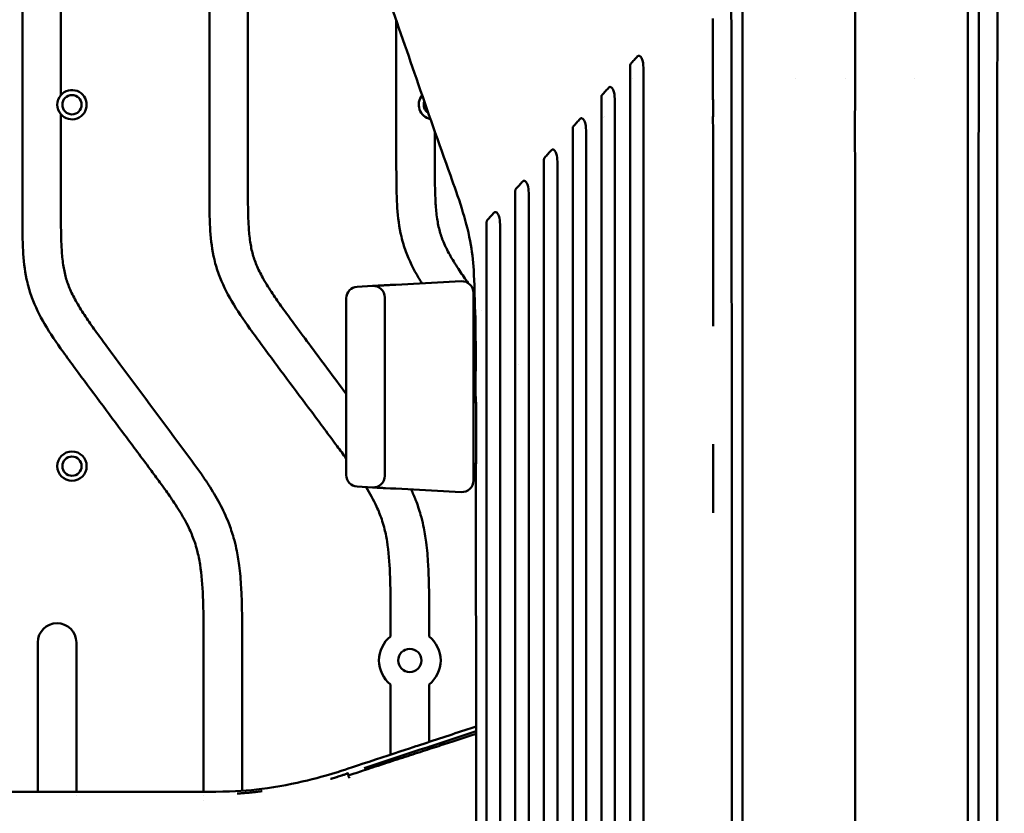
# Model space of a CAD drawing. Header units: millimetres. Extents: x 0 to 4686, y -120 to 1682.
# Tile 204 of 213: x 1272 to 1400, y 1246 to 1349. Entities that reach past the tile are written whole.
import ezdxf

# ---------------------------------------------------------------- set-up
doc = ezdxf.new("R2010")
doc.units = ezdxf.units.MM
doc.header["$LTSCALE"] = 2
doc.layers.add('Sichtbar (ISO)', color=7, linetype='Continuous', lineweight=50)

msp = doc.modelspace()

# ---------------------------------------------------------------- linework, layer by layer
at = {"layer": 'Sichtbar (ISO)'}
for p, q in [((1272.6099, 1398.7601), (1272.6099, 1324.9341)), ((1277.6099, 1339.4574), (1277.6099, 1383.8368)), ((1296.8599, 1371.0387), (1296.8599, 1327.9221)), ((1301.8599, 1327.9221), (1301.8599, 1369.222)), ((1321.1099, 1349.1017), (1321.1099, 1330.9102)), ((1351.7526, 1341.6471), (1351.7529, 1341.6471)), ((1362.1739, 1341.6471), (1362.174, 1341.6471)), ((1372.8501, 1341.6471), (1372.8501, 1341.6471)), ((1379.3816, 1341.6471), (1379.3817, 1341.6471)), ((1380.6046, 1341.6471), (1380.6051, 1341.6471)), ((1388.3697, 1341.6471), (1388.3697, 1341.6471)), ((1277.6099, 1324.9341), (1277.6099, 1336.9668)), ((1326.1099, 1330.9102), (1326.1099, 1334.7072)), ((1321.0313, 1314.8689), (1329.5315, 1315.3143)), ((1318.0314, 1314.7117), (1316.0314, 1314.6069)), ((1329.5401, 1315.2197), (1329.5401, 1315.2197)), ((1314.6099, 1290.1853), (1314.6099, 1313.1089)), ((1319.6099, 1313.2137), (1319.6099, 1290.0805)), ((1331.1099, 1313.8164), (1331.1099, 1289.4778)), ((1331.1099, 1311.6471), (1331.3449, 1311.6471)), ((1332.2035, 1311.4639), (1332.2035, 1311.4639)), ((1336.9104, 1304.5327), (1336.9104, 1304.5326)), ((1331.4269, 1303.6471), (1331.1099, 1303.6471)), ((1331.1099, 1299.6471), (1331.4463, 1299.6471)), ((1331.4687, 1291.6471), (1331.1099, 1291.6471)), ((1318.0314, 1288.5825), (1316.0314, 1288.6873)), ((1318.3636, 1288.5651), (1318.032, 1288.5825)), ((1319.1976, 1288.5214), (1318.6764, 1288.5487)), ((1320.3602, 1288.4605), (1319.7089, 1288.4946)), ((1329.5315, 1287.9799), (1321.0313, 1288.4253)), ((1329.5403, 1288.0746), (1329.5403, 1288.0746)), ((1320.3599, 1271.7598), (1320.3599, 1269.2696)), ((1325.3599, 1269.2696), (1325.3599, 1271.7598)), ((1274.6099, 1268.4786), (1274.6099, 1249.1296)), ((1279.6099, 1249.1298), (1279.6099, 1268.4786)), ((1296.1099, 1268.7717), (1296.1099, 1249.1286)), ((1301.1099, 1249.2325), (1301.1099, 1268.7717)), ((1320.3599, 1263.0246), (1320.3599, 1253.93)), ((1325.3599, 1255.5766), (1325.3599, 1263.0246)), ((1325.3599, 1255.1066), (1325.3599, 1255.1066)), ((1325.3599, 1254.6443), (1325.3599, 1254.6481)), ((1320.3599, 1253.3198), (1320.3599, 1253.3194)), ((1320.3599, 1253.0256), (1320.3599, 1253.0247)), ((1301.1099, 1248.9299), (1301.1099, 1248.9301)), ((1279.6099, 1248.6822), (1279.6099, 1248.6823)), ((1296.1099, 1248.6817), (1296.1099, 1248.6816)), ((1296.1099, 1248.0063), (1296.1099, 1248.0061))]:
    msp.add_line(p, q, dxfattribs=at)
for centre, radius in [((1279.0449, 1338.2121), 1.25), ((1279.0449, 1291.3421), 1.9), ((1279.0449, 1291.3421), 1.25), ((1322.8599, 1266.1471), 1.5)]:
    msp.add_circle(centre, radius, dxfattribs=at)
for centre, radius, start, end in [((1279.0449, 1338.2121), 1.9, 220.951631, 139.048369), ((1279.0449, 1338.2121), 1.9, 139.048369, 220.951631), ((1325.9149, 1338.2121), 1.9, 139.777068, 258.510974), ((1325.9149, 1338.2121), 1.25, 159.937885, 238.344673), ((1349.1099, 1338.6471), 2.25, 242.676582, 242.677054), ((1329.6099, 1313.8164), 1.5, 0, 92.998418), ((1316.1099, 1313.1089), 1.5, 93.00115, 180), ((1318.1099, 1313.2137), 1.5, 0, 92.999), ((1331.1099, 1301.6471), 1.3, 77.653987, 90), ((1331.1099, 1301.6471), 1.3, 270, 282.875007), ((1316.1099, 1290.1853), 1.5, 180, 266.998871), ((1318.1099, 1290.0805), 1.5, 267.001018, 0), ((1329.6099, 1289.4778), 1.5, 267.001565, 0), ((1277.1099, 1268.4786), 2.5, 0, 180), ((1322.8599, 1266.1471), 4, 128.682187, 231.317813), ((1322.8599, 1266.1471), 4, 308.682187, 51.317813)]:
    msp.add_arc(centre, radius, start, end, dxfattribs=at)
msp.add_ellipse((1321.1098, 1313.371), major_axis=(-0.0785, 1.4979), ratio=0.00704433, start_param=0, end_param=0.00002268, dxfattribs=at)
for points, knots in [([(1380.6099, 1236.6471), (1380.6099, 1244.9108), (1380.6093, 1252.7379), (1380.6098, 1260.2229), (1380.6099, 1261.9624), (1380.6101, 1263.6829), (1380.6102, 1265.3849), (1380.6108, 1271.0068), (1380.6115, 1276.4269), (1380.6105, 1281.6331), (1380.6097, 1285.8897), (1380.6077, 1290.0049), (1380.6071, 1294.0213), (1380.6068, 1296.4047), (1380.6069, 1298.7533), (1380.608, 1301.077), (1380.6092, 1303.5112), (1380.6115, 1305.9177), (1380.6134, 1308.3293), (1380.6164, 1312.0989), (1380.6186, 1315.881), (1380.6143, 1319.8016), (1380.6132, 1320.7448), (1380.6118, 1321.6959), (1380.6102, 1322.6528), (1380.6023, 1327.3779), (1380.5897, 1332.2472), (1380.5944, 1336.9712), (1380.5952, 1337.812), (1380.5966, 1338.6483), (1380.5986, 1339.4796), (1380.6086, 1343.5862), (1380.6268, 1347.3778), (1380.6307, 1351.301), (1380.6329, 1353.5378), (1380.6304, 1355.822), (1380.6217, 1357.9925), (1380.6211, 1358.1444), (1380.6206, 1358.296), (1380.6201, 1358.4471), (1380.6163, 1359.5402), (1380.6148, 1360.6082), (1380.6132, 1361.6703), (1380.6116, 1362.688), (1380.6097, 1363.7003), (1380.6088, 1364.7368), (1380.6071, 1366.7211), (1380.609, 1368.797), (1380.612, 1370.9181), (1380.6144, 1372.6621), (1380.6175, 1374.4364), (1380.6181, 1376.213)], [0, 0, 0, 0, 0.14285714, 0.14285714, 0.14285714, 0.17605656, 0.17605656, 0.17605656, 0.28571429, 0.28571429, 0.28571429, 0.37536841, 0.37536841, 0.37536841, 0.42857143, 0.42857143, 0.42857143, 0.48430749, 0.48430749, 0.48430749, 0.57142857, 0.57142857, 0.57142857, 0.59238667, 0.59238667, 0.59238667, 0.69586735, 0.69586735, 0.69586735, 0.71428571, 0.71428571, 0.71428571, 0.80526972, 0.80526972, 0.80526972, 0.85714286, 0.85714286, 0.85714286, 0.86077332, 0.86077332, 0.86077332, 0.88703608, 0.88703608, 0.88703608, 0.91220176, 0.91220176, 0.91220176, 0.96038291, 0.96038291, 0.96038291, 1, 1, 1, 1]), ([(1331.3056, 1311.6471), (1331.2774, 1313.3446), (1331.2441, 1315.0442), (1331.0743, 1318.0112), (1330.9173, 1319.2914), (1330.393, 1322.0197), (1330.0125, 1323.4351), (1329.1264, 1326.242), (1328.6181, 1327.6518), (1326.6091, 1333.263), (1325.1588, 1337.4307), (1322.3761, 1345.4733), (1321.0424, 1349.3374), (1318.9929, 1355.0541), (1318.2942, 1356.9406), (1316.9931, 1360.9274), (1316.3565, 1363.1161), (1316.2078, 1365.5769)], [0, 0, 0, 0, 0.50945589, 0.50945589, 0.89396167, 0.89396167, 1.37890918, 1.37890918, 1.92784091, 1.92784091, 3.57266304, 3.57266304, 5.10842313, 5.10842313, 5.87493568, 5.87493568, 6.65477985, 6.65477985, 6.65477985, 6.65477985]), ([(1399.0205, 1236.6471), (1399.0201, 1238.0287), (1399.0191, 1240.7597), (1399.0186, 1244.7663), (1399.0145, 1248.6637), (1399.0238, 1252.5289), (1399.0132, 1256.0804), (1399.0168, 1259.598), (1399.0132, 1263.0633), (1399.0244, 1266.2765), (1399.0133, 1270.0609), (1399.0172, 1273.5618), (1399.0136, 1277.033), (1399.025, 1280.322), (1399.014, 1283.7933), (1399.018, 1287.0657), (1399.0146, 1290.338), (1399.0262, 1293.2063), (1399.0155, 1297.0966), (1399.0199, 1300.5252), (1399.0168, 1303.9334), (1399.029, 1307.0573), (1399.0187, 1310.5282), (1399.0236, 1313.7241), (1399.021, 1316.7541), (1399.034, 1319.8262), (1399.0238, 1322.0223), (1399.0292, 1324.3346), (1399.0268, 1326.4608), (1399.0403, 1328.6316), (1399.0302, 1330.2398), (1399.0358, 1331.9108), (1399.0337, 1333.4873), (1399.0474, 1334.9813), (1399.0377, 1336.5115), (1399.0439, 1337.9086), (1399.0425, 1339.4037), (1399.0561, 1340.2517), (1399.0504, 1343.2111), (1399.0604, 1345.3009), (1399.0629, 1347.3256), (1399.0833, 1349.1293), (1399.078, 1350.6122), (1399.0904, 1351.939), (1399.0959, 1353.2127), (1399.1154, 1353.9261), (1399.1273, 1356.0734), (1399.1551, 1357.2142), (1399.1842, 1358.2311), (1399.2134, 1358.6249), (1399.3105, 1360.0974), (1399.4539, 1361.1732), (1399.6261, 1362.3661), (1399.8665, 1363.4646), (1399.9586, 1363.9075)], [0, 0, 0, 0, 0.006756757, 0.013513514, 0.02027027, 0.027027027, 0.033783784, 0.040540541, 0.047297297, 0.054054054, 0.060810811, 0.067567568, 0.074324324, 0.081081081, 0.087837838, 0.094594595, 0.101351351, 0.108108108, 0.114864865, 0.121621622, 0.128378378, 0.135135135, 0.141891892, 0.148648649, 0.155405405, 0.162162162, 0.168918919, 0.175675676, 0.182432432, 0.189189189, 0.195945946, 0.202702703, 0.209459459, 0.216216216, 0.222972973, 0.22972973, 0.236486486, 0.243243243, 0.25, 0.256756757, 0.263513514, 0.27027027, 0.277027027, 0.283783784, 0.290540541, 0.297297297, 0.304054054, 0.310810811, 0.317567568, 0.324324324, 0.331081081, 0.337837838, 0.344594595, 0.350574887, 0.350574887, 0.350574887, 0.350574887]), ([(1364.5195, 1355.6848), (1364.5379, 1354.15), (1364.5458, 1352.1739), (1364.5595, 1348.4704), (1364.5686, 1345.5742), (1364.5797, 1340.5039), (1364.5829, 1337.8405), (1364.5902, 1330.9803), (1364.5933, 1326.9386), (1364.5974, 1318.7682), (1364.5987, 1315.4635), (1364.6011, 1307.8624), (1364.6022, 1303.3199), (1364.6065, 1280.8405), (1364.6074, 1261.5923), (1364.6097, 1236.6471)], [-15.66025603, -15.66025603, -15.66025603, -15.66025603, -15.01640041, -15.01640041, -13.83744144, -13.83744144, -12.69670584, -12.69670584, -10.56874587, -10.56874587, -9.23539532, -9.23539532, -7.48371484, -7.48371484, -0.00010175, -0.00010175, -0.00010175, -0.00010175]), ([(1396.7003, 1355.6848), (1396.6801, 1354.0082), (1396.672, 1351.6654), (1396.6575, 1347.6085), (1396.6485, 1344.8421), (1396.6371, 1338.4849), (1396.6333, 1334.5804), (1396.6295, 1330.4262), (1396.6279, 1328.451), (1396.6247, 1323.5294), (1396.6233, 1320.6027), (1396.6212, 1315.6403), (1396.6204, 1313.2922), (1396.6134, 1290.2537), (1396.6133, 1270.6729), (1396.6101, 1236.6471)], [0.00000115, 0.00000115, 0.00000115, 0.00000115, 0.5030009, 0.5030009, 1.59020494, 1.59020494, 2.46874899, 2.46874899, 3.33125188, 3.33125188, 4.40527335, 4.40527335, 5.37121733, 5.37121733, 13.75787295, 13.75787295, 13.75787295, 13.75787295]), ([(1365.9884, 1352.0622), (1365.9884, 1351.3169), (1365.9883, 1350.6068), (1365.9883, 1349.094), (1365.9883, 1348.3423), (1365.9882, 1346.0976), (1365.9882, 1344.622), (1365.9882, 1340.157), (1365.9882, 1337.9173), (1365.9882, 1332.1057), (1365.9882, 1330.1195), (1365.9882, 1325.9814), (1365.9882, 1325.7931), (1365.9882, 1311.4123), (1365.9882, 1299.0664), (1365.9882, 1277.6454), (1365.9882, 1254.0139), (1365.9882, 1236.6471)], [0.00000058, 0.00000058, 0.00000058, 0.00000058, 0.22359833, 0.22359833, 0.44271077, 0.44271077, 0.88084064, 0.88084064, 1.7183472, 1.7183472, 2.15782703, 2.15782703, 2.6204481, 2.6204481, 8.09677505, 8.09677505, 66.75732397, 66.75732397, 66.75732397, 66.75732397]), ([(1395.2315, 1236.6471), (1395.2316, 1253.1382), (1395.2316, 1275.1342), (1395.2316, 1298.2526), (1395.2316, 1303.2753), (1395.2316, 1319.4487), (1395.2316, 1325.2495), (1395.2316, 1331.912), (1395.2316, 1333.7956), (1395.2316, 1338.3959), (1395.2315, 1341.1276), (1395.2315, 1345.2546), (1395.2315, 1346.6096), (1395.2315, 1348.6626), (1395.2315, 1349.3493), (1395.2314, 1350.7316), (1395.2314, 1351.3881), (1395.2314, 1352.0622)], [-7.013475, -7.013475, -7.013475, -7.013475, -4.30037384, -4.30037384, -3.62422287, -3.62422287, -2.10607084, -2.10607084, -1.57454463, -1.57454463, -0.79751891, -0.79751891, -0.40062061, -0.40062061, -0.20222472, -0.20222472, -0.00000058, -0.00000058, -0.00000058, -0.00000058]), ([(1362.1394, 1349.3691), (1362.1406, 1349.1181), (1362.1452, 1348.864), (1362.1491, 1348.6028), (1362.1506, 1348.5015), (1362.152, 1348.399), (1362.153, 1348.2953), (1362.1561, 1347.9893), (1362.1562, 1347.672), (1362.157, 1347.3435), (1362.1572, 1347.273), (1362.1574, 1347.2019), (1362.1576, 1347.1304), (1362.159, 1346.755), (1362.1603, 1346.3724), (1362.1607, 1345.9787), (1362.1608, 1345.9477), (1362.1608, 1345.9167), (1362.1608, 1345.8856), (1362.1611, 1345.4591), (1362.1561, 1344.984), (1362.1572, 1344.5713), (1362.1572, 1344.571), (1362.1572, 1344.5706), (1362.1572, 1344.5702)], [0.7115474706, 0.7115474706, 0.7115474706, 0.7115474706, 0.715004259, 0.715004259, 0.715004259, 0.7163461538, 0.7163461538, 0.7163461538, 0.7203040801, 0.7203040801, 0.7203040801, 0.7211538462, 0.7211538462, 0.7211538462, 0.7256111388, 0.7256111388, 0.7256111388, 0.7259615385, 0.7259615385, 0.7259615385, 0.7307692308, 0.7307692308, 0.7307692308, 0.7307734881, 0.7307734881, 0.7307734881, 0.7307734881]), ([(1351.4199, 1343.2509), (1351.4199, 1343.3045), (1351.4262, 1343.358), (1351.4497, 1343.4309), (1351.4591, 1343.4527), (1351.4818, 1343.4929), (1351.4948, 1343.5109), (1351.5096, 1343.5269)], [-0.0305532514, -0.0305532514, -0.0305532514, -0.0305532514, -0.0145472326, -0.0145472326, -0.007175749, -0.007175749, -0.0000096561, -0.0000096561, -0.0000096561, -0.0000096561]), ([(1351.5096, 1343.5269), (1351.6569, 1343.6873), (1351.8041, 1343.8477), (1352.0985, 1344.1686), (1352.2457, 1344.3291), (1352.3928, 1344.4896)], [-0.143173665, -0.143173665, -0.143173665, -0.143173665, -0.071589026, -0.071589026, -0.000012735, -0.000012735, -0.000012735, -0.000012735]), ([(1353.1603, 1342.7813), (1353.1602, 1343.1368), (1353.145, 1343.5048), (1353.0321, 1344.0061), (1352.9796, 1344.152), (1352.8472, 1344.3948), (1352.7823, 1344.4577), (1352.7128, 1344.5156), (1352.6707, 1344.543), (1352.5895, 1344.5671), (1352.5551, 1344.57), (1352.4981, 1344.5599), (1352.4761, 1344.5519), (1352.4323, 1344.5271), (1352.4115, 1344.51), (1352.3929, 1344.4897)], [0.000002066, 0.000002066, 0.000002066, 0.000002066, 0.106675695, 0.106675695, 0.164773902, 0.164773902, 0.225885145, 0.225885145, 0.281017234, 0.281017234, 0.319721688, 0.319721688, 0.345748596, 0.345748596, 0.374160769, 0.374160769, 0.374160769, 0.374160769]), ([(1362.1572, 1344.5702), (1362.1573, 1344.5457), (1362.1574, 1344.5213), (1362.1575, 1344.4972), (1362.1593, 1344.1162), (1362.166, 1343.7851), (1362.169, 1343.4254), (1362.1704, 1343.2513), (1362.1709, 1343.0704), (1362.1712, 1342.8864), (1362.1715, 1342.6659), (1362.1714, 1342.441), (1362.1719, 1342.2178), (1362.1727, 1341.8657), (1362.175, 1341.5179), (1362.1749, 1341.1361), (1362.1749, 1341.0739), (1362.1749, 1341.0109), (1362.1747, 1340.9467), (1362.1735, 1340.4887), (1362.1682, 1339.976), (1362.1688, 1339.6104), (1362.1688, 1339.6103), (1362.1688, 1339.6101), (1362.1688, 1339.61)], [0.7307734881, 0.7307734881, 0.7307734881, 0.7307734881, 0.7310596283, 0.7310596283, 0.7310596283, 0.7355769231, 0.7355769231, 0.7355769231, 0.7377641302, 0.7377641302, 0.7377641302, 0.7403846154, 0.7403846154, 0.7403846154, 0.7445193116, 0.7445193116, 0.7445193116, 0.7451923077, 0.7451923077, 0.7451923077, 0.75, 0.75, 0.75, 0.750001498, 0.750001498, 0.750001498, 0.750001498]), ([(1351.4199, 1236.6471), (1351.4199, 1239.9865), (1351.4199, 1271.3145), (1351.4199, 1316.6738), (1351.4196, 1336.2986), (1351.4199, 1343.2509)], [-3.16065324, -3.16065324, -3.16065324, -3.16065324, -2.08596269, -2.08596269, -0.000001, -0.000001, -0.000001, -0.000001]), ([(1353.1599, 1236.6471), (1353.1599, 1240.0565), (1353.1599, 1271.7691), (1353.1599, 1291.4539), (1353.1626, 1332.2862), (1353.1603, 1342.7808)], [0.000001, 0.000001, 0.000001, 0.000001, 1.02281288, 1.02281288, 1.2569035, 1.2569035, 1.2569035, 1.2569035]), ([(1348.6755, 1340.438), (1348.5282, 1340.2773), (1348.3808, 1340.1166), (1348.0861, 1339.7953), (1347.9387, 1339.6347), (1347.7913, 1339.4741)], [0.000016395, 0.000016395, 0.000016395, 0.000016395, 0.071722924, 0.071722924, 0.143440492, 0.143440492, 0.143440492, 0.143440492]), ([(1349.4423, 1338.718), (1349.4423, 1339.0749), (1349.4271, 1339.4441), (1349.3145, 1339.9486), (1349.2618, 1340.0961), (1349.1366, 1340.3269), (1349.0753, 1340.395), (1348.9993, 1340.4586), (1348.9562, 1340.4895), (1348.8706, 1340.5147), (1348.8369, 1340.5176), (1348.7806, 1340.5079), (1348.7587, 1340.5), (1348.7149, 1340.4755), (1348.6942, 1340.4584), (1348.6755, 1340.4381)], [0.000002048, 0.000002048, 0.000002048, 0.000002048, 0.107065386, 0.107065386, 0.165618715, 0.165618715, 0.219908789, 0.219908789, 0.250165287, 0.250165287, 0.268957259, 0.268957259, 0.281784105, 0.281784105, 0.295758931, 0.295758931, 0.295758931, 0.295758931]), ([(1362.1688, 1339.61), (1362.1691, 1339.465), (1362.1703, 1339.343), (1362.1719, 1339.2323), (1362.1742, 1339.064), (1362.1773, 1338.9216), (1362.1789, 1338.7631), (1362.1814, 1338.5002), (1362.1798, 1338.1932), (1362.1803, 1337.8921), (1362.1807, 1337.647), (1362.1811, 1337.4029), (1362.1809, 1337.1596), (1362.1809, 1337.1041), (1362.1808, 1337.0486), (1362.1807, 1336.9932), (1362.1801, 1336.6948), (1362.1743, 1336.3985), (1362.1747, 1336.0676), (1362.1747, 1336.0674), (1362.1747, 1336.0672), (1362.1747, 1336.067)], [0.750001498, 0.750001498, 0.750001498, 0.750001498, 0.751909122, 0.751909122, 0.751909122, 0.7548076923, 0.7548076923, 0.7548076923, 0.7596153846, 0.7596153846, 0.7596153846, 0.7635297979, 0.7635297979, 0.7635297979, 0.7644230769, 0.7644230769, 0.7644230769, 0.7692307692, 0.7692307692, 0.7692307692, 0.7692338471, 0.7692338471, 0.7692338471, 0.7692338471]), ([(1347.7018, 1236.6471), (1347.7018, 1240.4292), (1347.7018, 1276.2719), (1347.7018, 1326.6175), (1347.7016, 1334.8659), (1347.7018, 1339.1998)], [-1.97004377, -1.97004377, -1.97004377, -1.97004377, -1.3007026, -1.3007026, -0.000001, -0.000001, -0.000001, -0.000001]), ([(1347.7018, 1339.1998), (1347.7018, 1339.253), (1347.7081, 1339.3062), (1347.7316, 1339.3786), (1347.7409, 1339.4004), (1347.7635, 1339.4403), (1347.7765, 1339.4582), (1347.7913, 1339.4741)], [-0.0303650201, -0.0303650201, -0.0303650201, -0.0303650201, -0.0144634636, -0.0144634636, -0.0071423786, -0.0071423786, -0.0000117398, -0.0000117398, -0.0000117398, -0.0000117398]), ([(1349.4423, 1338.7176), (1349.4448, 1330.5448), (1349.4417, 1304.2652), (1349.4418, 1273.4386), (1349.4418, 1255.0428), (1349.4418, 1236.6471)], [-9.24798033, -9.24798033, -9.24798033, -9.24798033, -5.5187242, -5.5187242, -0.000001, -0.000001, -0.000001, -0.000001]), ([(1344.9538, 1336.3817), (1344.8063, 1336.2207), (1344.6587, 1336.0598), (1344.3635, 1335.738), (1344.2159, 1335.5771), (1344.0683, 1335.4163)], [0.000021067, 0.000021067, 0.000021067, 0.000021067, 0.071895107, 0.071895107, 0.143784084, 0.143784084, 0.143784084, 0.143784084]), ([(1345.7197, 1334.6463), (1345.7196, 1335.005), (1345.7047, 1335.376), (1345.582, 1335.9312), (1345.5194, 1336.0714), (1345.4143, 1336.2665), (1345.353, 1336.3363), (1345.2782, 1336.399), (1345.2391, 1336.4278), (1345.1541, 1336.457), (1345.1201, 1336.46), (1345.0655, 1336.4531), (1345.0422, 1336.4457), (1344.9957, 1336.421), (1344.9736, 1336.4033), (1344.9539, 1336.3818)], [0.000002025, 0.000002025, 0.000002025, 0.000002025, 0.107628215, 0.107628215, 0.182078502, 0.182078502, 0.279607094, 0.279607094, 0.325996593, 0.325996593, 0.360899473, 0.360899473, 0.388316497, 0.388316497, 0.418211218, 0.418211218, 0.418211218, 0.418211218]), ([(1362.1747, 1336.067), (1362.1752, 1335.7363), (1362.182, 1335.3712), (1362.1846, 1335.0085), (1362.1849, 1334.9725), (1362.1851, 1334.9366), (1362.1853, 1334.9007), (1362.1869, 1334.574), (1362.1856, 1334.2481), (1362.186, 1333.9126), (1362.1865, 1333.5404), (1362.1869, 1333.1648), (1362.1863, 1332.7871), (1362.1861, 1332.6705), (1362.1855, 1332.5535), (1362.1846, 1332.4357), (1362.1827, 1332.1719), (1362.18, 1331.904), (1362.1803, 1331.6283), (1362.1803, 1331.6281), (1362.1803, 1331.6278), (1362.1803, 1331.6276)], [0.7692338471, 0.7692338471, 0.7692338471, 0.7692338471, 0.7740384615, 0.7740384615, 0.7740384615, 0.7745145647, 0.7745145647, 0.7745145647, 0.7788461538, 0.7788461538, 0.7788461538, 0.7836538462, 0.7836538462, 0.7836538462, 0.7851378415, 0.7851378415, 0.7851378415, 0.7884615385, 0.7884615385, 0.7884615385, 0.7884641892, 0.7884641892, 0.7884641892, 0.7884641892]), ([(1343.9791, 1335.1441), (1343.979, 1330.8659), (1343.9791, 1322.906), (1343.9791, 1274.5438), (1343.9791, 1240.2456), (1343.9791, 1236.6471)], [0.000001, 0.000001, 0.000001, 0.000001, 1.28476186, 1.28476186, 1.92467844, 1.92467844, 1.92467844, 1.92467844]), ([(1343.9791, 1335.1441), (1343.9791, 1335.1968), (1343.9854, 1335.2496), (1344.0088, 1335.3215), (1344.0182, 1335.3431), (1344.0407, 1335.3828), (1344.0536, 1335.4006), (1344.0683, 1335.4163)], [-0.030143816, -0.030143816, -0.030143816, -0.030143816, -0.0143631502, -0.0143631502, -0.0071030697, -0.0071030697, -0.0000144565, -0.0000144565, -0.0000144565, -0.0000144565]), ([(1345.7191, 1236.6471), (1345.7191, 1254.1067), (1345.7191, 1271.5662), (1345.7191, 1313.1596), (1345.7216, 1328.6455), (1345.7197, 1334.6459)], [0.000001, 0.000001, 0.000001, 0.000001, 5.23786763, 5.23786763, 12.47800459, 12.47800459, 12.47800459, 12.47800459]), ([(1341.2349, 1332.3273), (1341.0895, 1332.1651), (1340.9425, 1332.0048), (1340.6475, 1331.6832), (1340.4996, 1331.522), (1340.3516, 1331.3619)], [0.000563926, 0.000563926, 0.000563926, 0.000563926, 0.072263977, 0.072263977, 0.144369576, 0.144369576, 0.144369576, 0.144369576]), ([(1342.0015, 1330.5757), (1342.0014, 1330.9338), (1341.9871, 1331.3084), (1341.8747, 1331.8248), (1341.8214, 1331.977), (1341.6968, 1332.2106), (1341.6355, 1332.2824), (1341.5585, 1332.3471), (1341.5191, 1332.3763), (1341.4342, 1332.4053), (1341.4003, 1332.4082), (1341.346, 1332.401), (1341.3231, 1332.3935), (1341.2777, 1332.369), (1341.2562, 1332.3517), (1341.2371, 1332.3298)], [0.000001, 0.000001, 0.000001, 0.000001, 0.107467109, 0.107467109, 0.16691645, 0.16691645, 0.220009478, 0.220009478, 0.244063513, 0.244063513, 0.261852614, 0.261852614, 0.275485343, 0.275485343, 0.290128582, 0.290128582, 0.290128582, 0.290128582]), ([(1324.4279, 1315.0469), (1324.2811, 1315.2834), (1324.137, 1315.5217), (1323.9961, 1315.762), (1323.3514, 1316.8614), (1322.7726, 1318.0018), (1322.3348, 1319.1973), (1322.1058, 1319.823), (1321.9154, 1320.4637), (1321.7626, 1321.1122), (1321.4741, 1322.3371), (1321.3201, 1323.5896), (1321.2333, 1324.845), (1321.1859, 1325.5309), (1321.1586, 1326.2177), (1321.1411, 1326.9047), (1321.1071, 1328.2393), (1321.1099, 1329.575), (1321.1099, 1330.9102)], [0.737613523, 0.737613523, 0.737613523, 0.737613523, 0.750888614, 0.750888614, 0.750888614, 0.81163639, 0.81163639, 0.81163639, 0.843424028, 0.843424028, 0.843424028, 0.90346722, 0.90346722, 0.90346722, 0.936274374, 0.936274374, 0.936274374, 1, 1, 1, 1]), ([(1326.1099, 1330.9102), (1326.1099, 1329.5374), (1326.1071, 1328.1645), (1326.1473, 1326.7923), (1326.1611, 1326.3192), (1326.1801, 1325.8463), (1326.2094, 1325.3739), (1326.2499, 1324.722), (1326.3101, 1324.0713), (1326.4066, 1323.4251), (1326.4898, 1322.8678), (1326.6, 1322.3138), (1326.7521, 1321.7714), (1326.9003, 1321.243), (1327.0882, 1320.7256), (1327.3071, 1320.2219), (1327.5536, 1319.6551), (1327.8393, 1319.1058), (1328.1452, 1318.5684), (1328.5075, 1317.9321), (1328.8982, 1317.3125), (1329.3037, 1316.7028), (1329.67, 1316.1521), (1330.0484, 1315.6094), (1330.4325, 1315.0708)], [0, 0, 0, 0, 0.065517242, 0.065517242, 0.065517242, 0.08810313, 0.08810313, 0.08810313, 0.119275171, 0.119275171, 0.119275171, 0.146162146, 0.146162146, 0.146162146, 0.172356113, 0.172356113, 0.172356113, 0.201836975, 0.201836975, 0.201836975, 0.23674265, 0.23674265, 0.23674265, 0.268272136, 0.268272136, 0.268272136, 0.268272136]), ([(1340.261, 1331.0937), (1340.261, 1328.5819), (1340.2608, 1324.9437), (1340.2611, 1303.644), (1340.261, 1295.2516), (1340.261, 1271.8153), (1340.261, 1254.2312), (1340.261, 1236.6471)], [0.000001, 0.000001, 0.000001, 0.000001, 0.7551832, 0.7551832, 1.08501302, 1.08501302, 2.07604466, 2.07604466, 2.07604466, 2.07604466]), ([(1340.261, 1331.0937), (1340.261, 1331.1459), (1340.2673, 1331.1982), (1340.2908, 1331.2698), (1340.3002, 1331.2913), (1340.3227, 1331.3306), (1340.3354, 1331.3481), (1340.3516, 1331.3619)], [-0.0300403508, -0.0300403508, -0.0300403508, -0.0300403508, -0.0143968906, -0.0143968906, -0.0071335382, -0.0071335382, -0.0001644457, -0.0001644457, -0.0001644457, -0.0001644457]), ([(1362.1803, 1331.6276), (1362.1808, 1331.2289), (1362.1874, 1330.8136), (1362.1899, 1330.3931), (1362.1912, 1330.1774), (1362.1914, 1329.9603), (1362.1913, 1329.7426), (1362.1913, 1329.5355), (1362.191, 1329.3277), (1362.1912, 1329.1198), (1362.1915, 1328.6934), (1362.194, 1328.2666), (1362.1923, 1327.808), (1362.1911, 1327.472), (1362.1877, 1327.1188), (1362.186, 1326.7959), (1362.1854, 1326.6782), (1362.1851, 1326.5646), (1362.1852, 1326.4573)], [0.7884641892, 0.7884641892, 0.7884641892, 0.7884641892, 0.7932692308, 0.7932692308, 0.7932692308, 0.795733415, 0.795733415, 0.795733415, 0.7980769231, 0.7980769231, 0.7980769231, 0.8028846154, 0.8028846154, 0.8028846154, 0.8064080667, 0.8064080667, 0.8064080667, 0.8076911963, 0.8076911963, 0.8076911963, 0.8076911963]), ([(1342.001, 1236.6471), (1342.001, 1253.3989), (1342.001, 1270.1506), (1342.001, 1312.8825), (1342.0028, 1325.393), (1342.0015, 1330.5757)], [0.000001, 0.000001, 0.000001, 0.000001, 5.02552964, 5.02552964, 12.81956162, 12.81956162, 12.81956162, 12.81956162]), ([(1337.5164, 1328.2754), (1337.3683, 1328.1137), (1337.22, 1327.952), (1336.9235, 1327.6288), (1336.7753, 1327.4672), (1336.627, 1327.3058)], [0.000032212, 0.000032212, 0.000032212, 0.000032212, 0.072398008, 0.072398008, 0.14478727, 0.14478727, 0.14478727, 0.14478727]), ([(1338.2785, 1326.4961), (1338.2785, 1326.8575), (1338.2645, 1327.235), (1338.1462, 1327.7892), (1338.0862, 1327.9385), (1337.9757, 1328.1481), (1337.9147, 1328.2229), (1337.829, 1328.2952), (1337.7903, 1328.322), (1337.7092, 1328.3492), (1337.6754, 1328.352), (1337.6217, 1328.3441), (1337.5998, 1328.3367), (1337.5561, 1328.3129), (1337.5353, 1328.2961), (1337.5166, 1328.2756)], [0.000001, 0.000001, 0.000001, 0.000001, 0.108501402, 0.108501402, 0.179101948, 0.179101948, 0.254606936, 0.254606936, 0.293164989, 0.293164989, 0.323361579, 0.323361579, 0.345200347, 0.345200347, 0.368758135, 0.368758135, 0.368758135, 0.368758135]), ([(1314.6099, 1292.3458), (1314.2211, 1292.8765), (1313.8294, 1293.405), (1313.4374, 1293.9333), (1312.3403, 1295.4119), (1311.2417, 1296.8894), (1310.1406, 1298.3652), (1307.9919, 1301.245), (1305.8339, 1304.1181), (1303.7004, 1307.0091), (1303.1729, 1307.7239), (1302.6469, 1308.4398), (1302.1303, 1309.1625), (1301.2909, 1310.3367), (1300.4763, 1311.529), (1299.7461, 1312.7739), (1299.1014, 1313.8733), (1298.5226, 1315.0137), (1298.0848, 1316.2093), (1297.8558, 1316.8349), (1297.6654, 1317.4756), (1297.5126, 1318.1241), (1297.2241, 1319.349), (1297.0701, 1320.6016), (1296.9833, 1321.8569), (1296.9359, 1322.5429), (1296.9086, 1323.2296), (1296.8911, 1323.9167), (1296.8571, 1325.2513), (1296.8599, 1326.5869), (1296.8599, 1327.9221)], [0.349415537, 0.349415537, 0.349415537, 0.349415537, 0.380765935, 0.380765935, 0.380765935, 0.468516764, 0.468516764, 0.468516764, 0.639760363, 0.639760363, 0.639760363, 0.682099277, 0.682099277, 0.682099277, 0.750888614, 0.750888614, 0.750888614, 0.81163639, 0.81163639, 0.81163639, 0.843424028, 0.843424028, 0.843424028, 0.90346722, 0.90346722, 0.90346722, 0.936274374, 0.936274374, 0.936274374, 1, 1, 1, 1]), ([(1301.8599, 1327.9221), (1301.8599, 1326.5494), (1301.8571, 1325.1764), (1301.8973, 1323.8042), (1301.9111, 1323.3312), (1301.9301, 1322.8582), (1301.9594, 1322.3859), (1301.9999, 1321.734), (1302.0601, 1321.0832), (1302.1566, 1320.4371), (1302.2398, 1319.8797), (1302.35, 1319.3258), (1302.5021, 1318.7834), (1302.6503, 1318.255), (1302.8382, 1317.7375), (1303.0571, 1317.2339), (1303.3036, 1316.6671), (1303.5893, 1316.1177), (1303.8952, 1315.5803), (1304.2575, 1314.944), (1304.6482, 1314.3245), (1305.0537, 1313.7148), (1305.459, 1313.1053), (1305.8792, 1312.5057), (1306.3056, 1311.9105), (1306.8056, 1311.2125), (1307.3141, 1310.5207), (1307.8242, 1309.83), (1308.4664, 1308.9605), (1309.1112, 1308.0928), (1309.7568, 1307.2258), (1311.372, 1305.0566), (1312.9928, 1302.8915), (1314.6099, 1300.7238)], [0, 0, 0, 0, 0.065517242, 0.065517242, 0.065517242, 0.08810313, 0.08810313, 0.08810313, 0.119275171, 0.119275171, 0.119275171, 0.146162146, 0.146162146, 0.146162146, 0.172356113, 0.172356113, 0.172356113, 0.201836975, 0.201836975, 0.201836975, 0.23674265, 0.23674265, 0.23674265, 0.27163482, 0.27163482, 0.27163482, 0.3125572, 0.3125572, 0.3125572, 0.364075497, 0.364075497, 0.364075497, 0.492969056, 0.492969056, 0.492969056, 0.492969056]), ([(1336.5383, 1327.0387), (1336.5383, 1327.0652), (1336.54, 1327.0918), (1336.5474, 1327.1428), (1336.553, 1327.1671), (1336.5681, 1327.2127), (1336.5773, 1327.2338), (1336.5997, 1327.2728), (1336.6125, 1327.2903), (1336.627, 1327.3058)], [-0.0295698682, -0.0295698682, -0.0295698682, -0.0295698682, -0.021603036, -0.021603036, -0.0141194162, -0.0141194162, -0.0070132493, -0.0070132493, -0.0000209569, -0.0000209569, -0.0000209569, -0.0000209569]), ([(1336.5383, 1327.0387), (1336.5384, 1325.7259), (1336.5383, 1324.3802), (1336.5384, 1318.1928), (1336.5383, 1308.7023), (1336.5383, 1270.9411), (1336.5383, 1253.7941), (1336.5383, 1236.6471)], [0.000001, 0.000001, 0.000001, 0.000001, 0.39553905, 0.39553905, 1.60273607, 1.60273607, 2.60688701, 2.60688701, 2.60688701, 2.60688701]), ([(1338.2783, 1236.6471), (1338.2783, 1252.8133), (1338.2783, 1268.9795), (1338.2783, 1312.4525), (1338.2793, 1322.1157), (1338.2785, 1326.4961)], [0.000001, 0.000001, 0.000001, 0.000001, 4.84986495, 4.84986495, 13.04188101, 13.04188101, 13.04188101, 13.04188101]), ([(1362.1852, 1326.4573), (1362.1852, 1326.4572), (1362.1852, 1326.4571), (1362.1852, 1326.457), (1362.1855, 1326.0548), (1362.1919, 1325.7408), (1362.1942, 1325.3991), (1362.1965, 1325.0574), (1362.1947, 1324.688), (1362.195, 1324.3186), (1362.1952, 1324.067), (1362.1953, 1323.8159), (1362.1952, 1323.5657), (1362.1951, 1323.4485), (1362.195, 1323.3316), (1362.1947, 1323.2149), (1362.1939, 1322.849), (1362.188, 1322.4934), (1362.1882, 1322.0832), (1362.1882, 1322.0831), (1362.1882, 1322.083), (1362.1882, 1322.0828)], [0.8076911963, 0.8076911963, 0.8076911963, 0.8076911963, 0.8076923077, 0.8076923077, 0.8076923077, 0.8125, 0.8125, 0.8125, 0.8173076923, 0.8173076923, 0.8173076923, 0.8205823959, 0.8205823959, 0.8205823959, 0.8221153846, 0.8221153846, 0.8221153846, 0.8269230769, 0.8269230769, 0.8269230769, 0.8269248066, 0.8269248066, 0.8269248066, 0.8269248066]), ([(1296.1099, 1268.7717), (1296.1099, 1270.6844), (1296.1137, 1272.5975), (1296.0323, 1274.5088), (1295.9739, 1275.877), (1295.8718, 1277.2444), (1295.6528, 1278.5964), (1295.5533, 1279.2105), (1295.4296, 1279.8214), (1295.272, 1280.423), (1295.1796, 1280.7753), (1295.0756, 1281.1245), (1294.9594, 1281.4698), (1294.771, 1282.0298), (1294.5505, 1282.5797), (1294.3037, 1283.1168), (1293.781, 1284.2542), (1293.1403, 1285.3342), (1292.4524, 1286.3809), (1292.0653, 1286.9699), (1291.6633, 1287.5484), (1291.2542, 1288.1222), (1290.9887, 1288.4946), (1290.7202, 1288.8651), (1290.4502, 1289.2343), (1290.0319, 1289.8066), (1289.6098, 1290.376), (1289.1874, 1290.9452), (1288.0903, 1292.4239), (1286.9917, 1293.9014), (1285.8906, 1295.3771), (1283.7419, 1298.257), (1281.5839, 1301.13), (1279.4504, 1304.021), (1278.9229, 1304.7358), (1278.3969, 1305.4517), (1277.8803, 1306.1744), (1277.0409, 1307.3487), (1276.2263, 1308.541), (1275.4961, 1309.7859), (1274.8514, 1310.8853), (1274.2726, 1312.0257), (1273.8348, 1313.2213), (1273.6058, 1313.8469), (1273.4154, 1314.4876), (1273.2626, 1315.1361), (1272.9741, 1316.361), (1272.8201, 1317.6135), (1272.7333, 1318.8689), (1272.6859, 1319.5548), (1272.6586, 1320.2416), (1272.6411, 1320.9286), (1272.6071, 1322.2632), (1272.6099, 1323.5989), (1272.6099, 1324.9341)], [0, 0, 0, 0, 0.09128719, 0.09128719, 0.09128719, 0.15663563, 0.15663563, 0.15663563, 0.18631718, 0.18631718, 0.18631718, 0.20370177, 0.20370177, 0.20370177, 0.23189281, 0.23189281, 0.23189281, 0.29159265, 0.29159265, 0.29159265, 0.325185, 0.325185, 0.325185, 0.34698538, 0.34698538, 0.34698538, 0.38076594, 0.38076594, 0.38076594, 0.46851676, 0.46851676, 0.46851676, 0.63976036, 0.63976036, 0.63976036, 0.68209928, 0.68209928, 0.68209928, 0.75088861, 0.75088861, 0.75088861, 0.81163639, 0.81163639, 0.81163639, 0.84342403, 0.84342403, 0.84342403, 0.90346722, 0.90346722, 0.90346722, 0.93627437, 0.93627437, 0.93627437, 1, 1, 1, 1]), ([(1277.6099, 1324.9341), (1277.6099, 1323.5613), (1277.6071, 1322.1884), (1277.6473, 1320.8162), (1277.6611, 1320.3431), (1277.6801, 1319.8702), (1277.7094, 1319.3978), (1277.7499, 1318.7459), (1277.8101, 1318.0952), (1277.9066, 1317.449), (1277.9898, 1316.8917), (1278.1, 1316.3377), (1278.2521, 1315.7953), (1278.4003, 1315.2669), (1278.5882, 1314.7495), (1278.8071, 1314.2459), (1279.0536, 1313.679), (1279.3393, 1313.1297), (1279.6452, 1312.5923), (1280.0075, 1311.956), (1280.3982, 1311.3364), (1280.8037, 1310.7267), (1281.209, 1310.1172), (1281.6292, 1309.5176), (1282.0556, 1308.9225), (1282.5556, 1308.2245), (1283.0641, 1307.5327), (1283.5742, 1306.842), (1284.2164, 1305.9725), (1284.8612, 1305.1048), (1285.5068, 1304.2377), (1288.2805, 1300.5128), (1291.0704, 1296.8001), (1293.8304, 1293.0648), (1294.5192, 1292.1325), (1295.2062, 1291.1989), (1295.8671, 1290.2469), (1296.1721, 1289.8076), (1296.4716, 1289.3644), (1296.7626, 1288.9157), (1297.2682, 1288.1363), (1297.7484, 1287.3404), (1298.1858, 1286.5214), (1298.6281, 1285.6933), (1299.0268, 1284.8415), (1299.3672, 1283.967), (1299.6114, 1283.3396), (1299.8257, 1282.7004), (1300.0087, 1282.0526), (1300.14, 1281.5878), (1300.2552, 1281.1185), (1300.3561, 1280.6463), (1300.5092, 1279.9301), (1300.6294, 1279.207), (1300.7244, 1278.4809), (1300.8498, 1277.5228), (1300.9314, 1276.5594), (1300.987, 1275.5947), (1301.031, 1274.8315), (1301.0588, 1274.0676), (1301.0767, 1273.3035), (1301.1123, 1271.7933), (1301.1099, 1270.2824), (1301.1099, 1268.7717)], [0, 0, 0, 0, 0.06551724, 0.06551724, 0.06551724, 0.08810313, 0.08810313, 0.08810313, 0.11927517, 0.11927517, 0.11927517, 0.14616215, 0.14616215, 0.14616215, 0.17235611, 0.17235611, 0.17235611, 0.20183697, 0.20183697, 0.20183697, 0.23674265, 0.23674265, 0.23674265, 0.27163482, 0.27163482, 0.27163482, 0.3125572, 0.3125572, 0.3125572, 0.3640755, 0.3640755, 0.3640755, 0.58541248, 0.58541248, 0.58541248, 0.64065407, 0.64065407, 0.64065407, 0.6661473, 0.6661473, 0.6661473, 0.7104263, 0.7104263, 0.7104263, 0.75519413, 0.75519413, 0.75519413, 0.78731392, 0.78731392, 0.78731392, 0.81035748, 0.81035748, 0.81035748, 0.84530654, 0.84530654, 0.84530654, 0.89142106, 0.89142106, 0.89142106, 0.92790062, 0.92790062, 0.92790062, 1, 1, 1, 1]), ([(1333.801, 1324.2259), (1333.6524, 1324.0636), (1333.5038, 1323.9015), (1333.2064, 1323.5772), (1333.0576, 1323.4151), (1332.9089, 1323.2533)], [0.000044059, 0.000044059, 0.000044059, 0.000044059, 0.072758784, 0.072758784, 0.145503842, 0.145503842, 0.145503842, 0.145503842]), ([(1334.56, 1322.4184), (1334.56, 1322.7841), (1334.5464, 1323.1653), (1334.4295, 1323.7261), (1334.3696, 1323.8795), (1334.2586, 1324.0931), (1334.1973, 1324.1707), (1334.1087, 1324.2458), (1334.0696, 1324.2728), (1333.9914, 1324.2982), (1333.9574, 1324.302), (1333.902, 1324.2928), (1333.881, 1324.2855), (1333.8391, 1324.2621), (1333.8192, 1324.2459), (1333.8012, 1324.2261)], [0.000001, 0.000001, 0.000001, 0.000001, 0.109872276, 0.109872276, 0.181473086, 0.181473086, 0.255004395, 0.255004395, 0.291450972, 0.291450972, 0.317355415, 0.317355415, 0.333804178, 0.333804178, 0.351408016, 0.351408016, 0.351408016, 0.351408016]), ([(1332.8202, 1322.9893), (1332.8204, 1321.6535), (1332.8207, 1320.4328), (1332.8194, 1315.2862), (1332.8202, 1308.5109), (1332.8202, 1271.1085), (1332.8202, 1253.8778), (1332.8202, 1236.6471)], [0.000001, 0.000001, 0.000001, 0.000001, 0.40394024, 0.40394024, 1.49961811, 1.49961811, 2.43554787, 2.43554787, 2.43554787, 2.43554787]), ([(1332.8202, 1322.9893), (1332.8202, 1323.0153), (1332.8219, 1323.0415), (1332.8293, 1323.0917), (1332.8349, 1323.1157), (1332.85, 1323.1609), (1332.8593, 1323.1817), (1332.8816, 1323.2205), (1332.8944, 1323.238), (1332.9089, 1323.2533)], [-0.0292688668, -0.0292688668, -0.0292688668, -0.0292688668, -0.0214194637, -0.0214194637, -0.0140369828, -0.0140369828, -0.0069959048, -0.0069959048, -0.000023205, -0.000023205, -0.000023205, -0.000023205]), ([(1334.5602, 1236.6471), (1334.5602, 1252.5467), (1334.5602, 1268.4462), (1334.5602, 1311.1786), (1334.5603, 1318.71), (1334.56, 1322.4184)], [0.000001, 0.000001, 0.000001, 0.000001, 4.76987194, 4.76987194, 12.81971415, 12.81971415, 12.81971415, 12.81971415]), ([(1362.1882, 1322.0828), (1362.1885, 1321.6727), (1362.1949, 1321.2081), (1362.1972, 1320.7524), (1362.1985, 1320.5061), (1362.1985, 1320.2625), (1362.1983, 1320.0179), (1362.1982, 1319.8097), (1362.1979, 1319.6007), (1362.198, 1319.3889), (1362.1982, 1318.9282), (1362.2005, 1318.4537), (1362.1987, 1317.9923), (1362.1969, 1317.5308), (1362.1909, 1317.0824), (1362.1912, 1316.5621), (1362.1912, 1316.562), (1362.1912, 1316.5618), (1362.1912, 1316.5616)], [0.8269248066, 0.8269248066, 0.8269248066, 0.8269248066, 0.8317307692, 0.8317307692, 0.8317307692, 0.8343277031, 0.8343277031, 0.8343277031, 0.8365384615, 0.8365384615, 0.8365384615, 0.8413461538, 0.8413461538, 0.8413461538, 0.8461538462, 0.8461538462, 0.8461538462, 0.8461555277, 0.8461555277, 0.8461555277, 0.8461555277]), ([(1362.1912, 1316.5616), (1362.1912, 1316.4169), (1362.1918, 1316.2667), (1362.1926, 1316.1127), (1362.1946, 1315.713), (1362.1984, 1315.2876), (1362.2001, 1314.8671), (1362.2023, 1314.2844), (1362.2005, 1313.7111), (1362.2008, 1313.1262), (1362.2009, 1312.6911), (1362.2022, 1312.2498), (1362.2021, 1311.8027), (1362.2021, 1311.6487), (1362.2019, 1311.4939), (1362.2014, 1311.3386), (1362.1996, 1310.7324), (1362.1937, 1310.1164), (1362.1939, 1309.5038)], [0.8461555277, 0.8461555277, 0.8461555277, 0.8461555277, 0.8474922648, 0.8474922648, 0.8474922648, 0.8509615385, 0.8509615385, 0.8509615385, 0.8557692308, 0.8557692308, 0.8557692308, 0.8593448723, 0.8593448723, 0.8593448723, 0.8605769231, 0.8605769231, 0.8605769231, 0.8653846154, 0.8653846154, 0.8653846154, 0.8653846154]), ([(1318.032, 1314.7117), (1318.0361, 1314.7119), (1318.0884, 1314.7147), (1318.2407, 1314.7227), (1318.3527, 1314.7285), (1318.3645, 1314.7291)], [0.012788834, 0.012788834, 0.012788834, 0.012788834, 0.142857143, 0.285714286, 0.301926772, 0.301926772, 0.301926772, 0.301926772]), ([(1318.6782, 1314.7456), (1318.6819, 1314.7458), (1318.8256, 1314.7533), (1318.9991, 1314.7624), (1319.1855, 1314.7722), (1319.1956, 1314.7727)], [0.424690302, 0.424690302, 0.424690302, 0.424690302, 0.428571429, 0.571428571, 0.579651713, 0.579651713, 0.579651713, 0.579651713]), ([(1319.7078, 1314.7995), (1319.7166, 1314.8), (1319.9246, 1314.8109), (1320.1454, 1314.8225), (1320.3593, 1314.8337)], [0.708091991, 0.708091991, 0.708091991, 0.708091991, 0.714285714, 0.854914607, 0.854914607, 0.854914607, 0.854914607]), ([(1331.3449, 1311.6471), (1331.3677, 1310.3387), (1331.384, 1308.9574), (1331.4031, 1306.9842), (1331.4087, 1306.317), (1331.4186, 1304.9838), (1331.423, 1304.3028), (1331.4269, 1303.6471)], [-0.784872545, -0.784872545, -0.784872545, -0.784872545, -0.394885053, -0.394885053, -0.196771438, -0.196771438, -0.000051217, -0.000051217, -0.000051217, -0.000051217]), ([(1331.4463, 1299.6471), (1331.4514, 1298.3158), (1331.4557, 1296.98), (1331.4631, 1294.3145), (1331.4661, 1292.979), (1331.4687, 1291.6471)], [-0.799147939, -0.799147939, -0.799147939, -0.799147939, -0.399593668, -0.399593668, -0.000018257, -0.000018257, -0.000018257, -0.000018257]), ([(1362.1972, 1294.2095), (1362.1972, 1294.2082), (1362.1972, 1294.207), (1362.1972, 1294.2057), (1362.1973, 1293.5181), (1362.2034, 1292.7848), (1362.2055, 1292.0534), (1362.2076, 1291.3219), (1362.2057, 1290.5925), (1362.2058, 1289.8527), (1362.2058, 1289.6481), (1362.206, 1289.4428), (1362.2062, 1289.2366), (1362.2067, 1288.6973), (1362.2074, 1288.1527), (1362.206, 1287.6031), (1362.2041, 1286.8435), (1362.1981, 1286.0744), (1362.1981, 1285.304)], [0.9038370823, 0.9038370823, 0.9038370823, 0.9038370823, 0.9038461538, 0.9038461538, 0.9038461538, 0.9086538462, 0.9086538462, 0.9086538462, 0.9134615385, 0.9134615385, 0.9134615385, 0.9147909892, 0.9147909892, 0.9147909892, 0.9182692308, 0.9182692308, 0.9182692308, 0.9230769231, 0.9230769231, 0.9230769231, 0.9230769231]), ([(1331.4459, 1236.6471), (1331.4459, 1239.9804), (1331.4459, 1243.3138), (1331.4457, 1256.6471), (1331.4457, 1266.6471), (1331.4373, 1281.6471), (1331.4332, 1286.6471), (1331.4239, 1291.6471)], [0, 0, 0, 0, 1, 1, 4.00000017, 4.00000017, 5.5000033, 5.5000033, 5.5000033, 5.5000033]), ([(1320.3599, 1271.7598), (1320.3599, 1273.6725), (1320.3637, 1275.5855), (1320.2823, 1277.4968), (1320.2239, 1278.8651), (1320.1218, 1280.2325), (1319.9028, 1281.5845), (1319.8033, 1282.1986), (1319.6796, 1282.8094), (1319.522, 1283.411), (1319.4296, 1283.7634), (1319.3256, 1284.1125), (1319.2094, 1284.4578), (1319.021, 1285.0178), (1318.8005, 1285.5677), (1318.5537, 1286.1048), (1318.1535, 1286.9757), (1317.6841, 1287.8129), (1317.1774, 1288.6273)], [0, 0, 0, 0, 0.091287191, 0.091287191, 0.091287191, 0.156635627, 0.156635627, 0.156635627, 0.186317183, 0.186317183, 0.186317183, 0.203701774, 0.203701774, 0.203701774, 0.231892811, 0.231892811, 0.231892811, 0.27760199, 0.27760199, 0.27760199, 0.27760199]), ([(1323.0317, 1288.3205), (1323.2416, 1287.8718), (1323.4375, 1287.4166), (1323.6172, 1286.955), (1323.8614, 1286.3276), (1324.0757, 1285.6885), (1324.2587, 1285.0406), (1324.39, 1284.5758), (1324.5052, 1284.1066), (1324.6061, 1283.6343), (1324.7592, 1282.9181), (1324.8794, 1282.195), (1324.9744, 1281.4689), (1325.0998, 1280.5108), (1325.1814, 1279.5474), (1325.237, 1278.5827), (1325.281, 1277.8196), (1325.3088, 1277.0557), (1325.3267, 1276.2916), (1325.3623, 1274.7813), (1325.3599, 1273.2705), (1325.3599, 1271.7598)], [0.731567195, 0.731567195, 0.731567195, 0.731567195, 0.755194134, 0.755194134, 0.755194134, 0.787313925, 0.787313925, 0.787313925, 0.810357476, 0.810357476, 0.810357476, 0.845306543, 0.845306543, 0.845306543, 0.891421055, 0.891421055, 0.891421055, 0.927900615, 0.927900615, 0.927900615, 1, 1, 1, 1]), ([(1331.4455, 1257.5807), (1331.1465, 1257.4823), (1330.8059, 1257.3701), (1328.2154, 1256.517), (1326.0303, 1255.7974), (1323.195, 1254.8636), (1315.4408, 1252.3069), (1312.7799, 1251.4381), (1309.5453, 1250.4035), (1300.7734, 1249.016), (1299.7639, 1249.1262), (1279.3279, 1249.1321), (1262.9677, 1249.1297), (1261.1099, 1249.1297)], [0.070357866, 0.070357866, 0.070357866, 0.070357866, 0.082908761, 0.082908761, 0.150570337, 0.150570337, 0.170702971, 0.170702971, 0.190296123, 0.190296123, 0.210102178, 0.210102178, 0.227818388, 0.227818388, 0.227818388, 0.227818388]), ([(1316.8193, 1251.8648), (1317.2208, 1251.9976), (1317.6166, 1252.1281), (1318.0065, 1252.2563), (1319.0049, 1252.5844), (1319.9649, 1252.8973), (1320.8891, 1253.1977), (1321.8133, 1253.4982), (1322.7016, 1253.7861), (1323.5559, 1254.0631), (1324.4103, 1254.3401), (1325.2306, 1254.606), (1326.0192, 1254.8623), (1326.8077, 1255.1185), (1327.5645, 1255.3651), (1328.2919, 1255.6031), (1329.0193, 1255.8411), (1329.7173, 1256.0704), (1330.3886, 1256.2923), (1330.7485, 1256.4113), (1331.1007, 1256.5281), (1331.4455, 1256.6428)], [0.060948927, 0.060948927, 0.060948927, 0.060948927, 0.1, 0.1, 0.1, 0.2, 0.2, 0.2, 0.3, 0.3, 0.3, 0.4, 0.4, 0.4, 0.5, 0.5, 0.5, 0.6, 0.6, 0.6, 0.653600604, 0.653600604, 0.653600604, 0.653600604]), ([(1312.5851, 1250.7812), (1312.645, 1250.7979), (1312.7042, 1250.8147), (1312.7626, 1250.8315), (1312.7703, 1250.8337), (1312.7779, 1250.8359), (1312.7856, 1250.8381), (1312.9793, 1250.8942), (1313.1641, 1250.9509), (1313.3415, 1251.0072), (1313.3659, 1251.015), (1313.3903, 1251.0227), (1313.4144, 1251.0305), (1313.617, 1251.0953), (1313.8098, 1251.1591), (1313.9946, 1251.2201), (1314.0372, 1251.2341), (1314.0794, 1251.248), (1314.1211, 1251.2617), (1314.2586, 1251.3069), (1314.3919, 1251.3502), (1314.5214, 1251.3906), (1314.6224, 1251.4221), (1314.7212, 1251.4518), (1314.8194, 1251.4767)], [0.821288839, 0.821288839, 0.821288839, 0.821288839, 0.833333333, 0.833333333, 0.833333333, 0.834915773, 0.834915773, 0.834915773, 0.875, 0.875, 0.875, 0.880526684, 0.880526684, 0.880526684, 0.926832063, 0.926832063, 0.926832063, 0.9375, 0.9375, 0.9375, 0.972623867, 0.972623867, 0.972623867, 1, 1, 1, 1]), ([(1314.79, 1251.6274), (1314.7858, 1251.6244), (1314.7838, 1251.6075), (1314.7786, 1251.5495), (1314.8033, 1251.5009), (1314.8188, 1251.4775)], [0, 0, 0, 0, 0.333333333, 0.666666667, 0.99619301, 0.99619301, 0.99619301, 0.99619301]), ([(1315.0338, 1250.8865), (1315.0141, 1250.9303), (1314.9765, 1251.0186), (1314.9199, 1251.124), (1314.911, 1251.1986), (1314.8974, 1251.2259)], [0, 0, 0, 0, 0.333333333, 0.666666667, 0.999994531, 0.999994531, 0.999994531, 0.999994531]), ([(1303.7186, 1249.1979), (1303.6267, 1249.1859), (1303.5338, 1249.174), (1303.44, 1249.1622), (1303.3848, 1249.1553), (1303.3293, 1249.1485), (1303.2734, 1249.1417), (1303.1564, 1249.1274), (1303.038, 1249.1134), (1302.9178, 1249.0996), (1302.7404, 1249.0792), (1302.5592, 1249.0593), (1302.3731, 1249.0401), (1302.2379, 1249.0261), (1302.1001, 1249.0125), (1301.9595, 1248.9994), (1301.9108, 1248.9949), (1301.8619, 1248.9904), (1301.8126, 1248.986), (1301.6304, 1248.9697), (1301.4437, 1248.9544), (1301.2537, 1248.9403), (1301.2491, 1248.9399), (1301.2444, 1248.9396), (1301.2398, 1248.9392), (1301.0639, 1248.9263), (1300.8853, 1248.9143), (1300.7051, 1248.9036), (1300.633, 1248.8993), (1300.5607, 1248.8951), (1300.4882, 1248.8912)], [0.81822837, 0.81822837, 0.81822837, 0.81822837, 0.835806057, 0.835806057, 0.835806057, 0.846153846, 0.846153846, 0.846153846, 0.867826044, 0.867826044, 0.867826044, 0.899829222, 0.899829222, 0.899829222, 0.923076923, 0.923076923, 0.923076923, 0.93111089, 0.93111089, 0.93111089, 0.960811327, 0.960811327, 0.960811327, 0.961538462, 0.961538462, 0.961538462, 0.989019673, 0.989019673, 0.989019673, 1, 1, 1, 1])]:
    msp.add_open_spline(points, degree=3, knots=knots, dxfattribs=at)
for points in [[(1318.3644, 1314.7291), (1318.4528, 1314.7338), (1318.5584, 1314.7393), (1318.6782, 1314.7456)], [(1319.1956, 1314.7727), (1319.3546, 1314.781), (1319.5271, 1314.7901), (1319.7078, 1314.7995)], [(1320.3593, 1314.8337), (1320.5788, 1314.8452), (1320.8056, 1314.857), (1321.0313, 1314.8689)], [(1331.0601, 1314.1998), (1331.1264, 1314.1086), (1331.1929, 1314.0174), (1331.2595, 1313.9262)], [(1331.4024, 1299.6471), (1331.3974, 1300.9805), (1331.3914, 1302.3138), (1331.3839, 1303.6471)], [(1318.6764, 1288.5487), (1318.5569, 1288.555), (1318.4517, 1288.5605), (1318.3636, 1288.5651)], [(1319.7089, 1288.4946), (1319.5285, 1288.5041), (1319.3564, 1288.5131), (1319.1976, 1288.5214)], [(1321.0313, 1288.4253), (1320.806, 1288.4371), (1320.5794, 1288.449), (1320.3602, 1288.4605)], [(1331.4455, 1256.9704), (1326.6024, 1255.3796), (1321.759, 1253.7893), (1316.9265, 1252.1788)], [(1314.819, 1251.4772), (1314.8191, 1251.477), (1314.8193, 1251.4768), (1314.8194, 1251.4767)], [(1314.8974, 1251.2259), (1314.8701, 1251.3088), (1314.8461, 1251.3952), (1314.8194, 1251.4767)], [(1314.8974, 1251.2259), (1315.5519, 1251.4446), (1316.1927, 1251.6576), (1316.8193, 1251.8648)]]:
    msp.add_open_spline(points, degree=3, dxfattribs=at)

doc.saveas('drawing.dxf')
